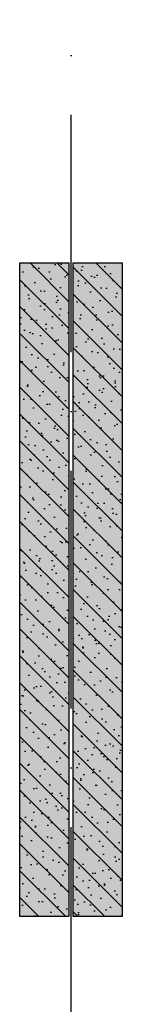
# Model space of a CAD drawing. Header units: millimetres. Extents: x 20872 to 297961, y -293704 to 213007.
# Tile 46 of 256: x 106423 to 106943, y -140696 to -135719. Entities that reach past the tile are written whole.
import ezdxf
from ezdxf.xclip import XClip

# ---------------------------------------------------------------- set-up
doc = ezdxf.new("R2010")
doc.units = ezdxf.units.MM
doc.header["$LTSCALE"] = 100
doc.header["$XCLIPFRAME"] = 2
doc.linetypes.add('ACAD_ISO10W100', pattern=[18, 12, -3, 0, -3])
for name, color, linetype in [('A--L$7--_stramien', 1, 'Continuous'), ('A--L20--_bovenbouw', 3, 'Continuous'), ('XREFS', 9, 'Continuous')]:
    doc.layers.add(name, color=color, linetype=linetype)

# ---------------------------------------------------------------- blocks, each defined once
blk = doc.blocks.new('stramienlijnen_1')
at = {"layer": 'A--L$7--_stramien', "color": 1, "linetype": 'ACAD_ISO10W100', "lineweight": -3}
blk.add_line((106684.5, 0), (106684.5, 22800), dxfattribs=at)
blk = doc.blocks.new('2016-02-04 100 begane grond bestaand')
at = {"layer": 'A--L20--_bovenbouw', "linetype": 'Continuous', "lineweight": -3}
for points in [[(106674.5, 9750), (106674.5, 13050), (106424.5, 13050), (106424.5, 9750)], [(106694.5, 13049.9), (106694.5, 9750), (106944.5, 9750), (106944.5, 13049.9)]]:
    blk.add_hatch(color=60, dxfattribs=at).paths.add_polyline_path(points, flags=0)
h = blk.add_hatch(dxfattribs=at)
h.set_pattern_fill('PREFB', color=1, scale=5, angle=90, style=0)
h.set_pattern_definition([(135, (106674.48, 9749.995), (-67.8823, -67.8823), []), (107, (106674.484, 9749.995), (-79.8276, 25.7875), [0, -81.6, -46.2, 0, -67.2]), (138, (106674.484, 9749.995), (-81.1718, -18.4156), [0, -80.8, 0, -82.4, 0, -66.4]), (161, (106674.484, 9749.995), (-67.2631, -47.9116), [0, -80, 0, -480, -65.8])])
h.paths.add_polyline_path([(106674.5, 9750), (106674.5, 13050), (106424.5, 13050), (106424.5, 9750)], flags=0)
h = blk.add_hatch(dxfattribs=at)
h.set_pattern_fill('PREFB', color=1, scale=5, angle=-90, style=0)
h.set_pattern_definition([(315, (106694.48, 13049.95), (67.8823, 67.8823), []), (287, (106694.484, 13049.95), (79.8276, -25.7875), [0, -81.6, -46.2, 0, -67.2]), (318, (106694.484, 13049.95), (81.1718, 18.4156), [0, -80.8, 0, -82.4, 0, -66.4]), (341, (106694.484, 13049.95), (67.2631, 47.9116), [0, -80, 0, -480, -65.8])])
h.paths.add_polyline_path([(106694.5, 13049.9), (106694.5, 9750), (106944.5, 9750), (106944.5, 13049.9)], flags=0)
at = {"layer": 'A--L20--_bovenbouw', "color": 3, "linetype": 'Continuous', "lineweight": -3}
for p, q in [((106674.5, 13050), (106424.5, 13050)), ((106424.5, 13050), (106424.5, 9750)), ((106674.5, 9750), (106674.5, 13050)), ((106694.5, 13049.9), (106694.5, 9750)), ((106944.5, 13049.9), (106694.5, 13049.9)), ((106944.5, 9750), (106944.5, 13049.9)), ((106424.5, 9750), (106674.5, 9750)), ((106694.5, 9750), (106944.5, 9750))]:
    blk.add_line(p, q, dxfattribs=at)
at = {"layer": 'A--L$7--_stramien'}
blk.add_blockref('stramienlijnen_1', (0, 0), dxfattribs=at)

msp = doc.modelspace()

# ---------------------------------------------------------------- block references
at = {"layer": 'XREFS'}
ref = msp.add_blockref('2016-02-04 100 begane grond bestaand', (-1, -150000.4), dxfattribs=at)
XClip(ref).set_block_clipping_path([(116767.0762143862, 29769.3836009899), (164491.5066313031, 13442.9004429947), (179861.076214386, 13442.9004429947), (179861.076214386, -11696.8579780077), (20873.0762143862, -11696.8579780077), (20873.0762143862, 82263.1420219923), (116767.0762143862, 82263.1420219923)])

doc.saveas('drawing.dxf')
